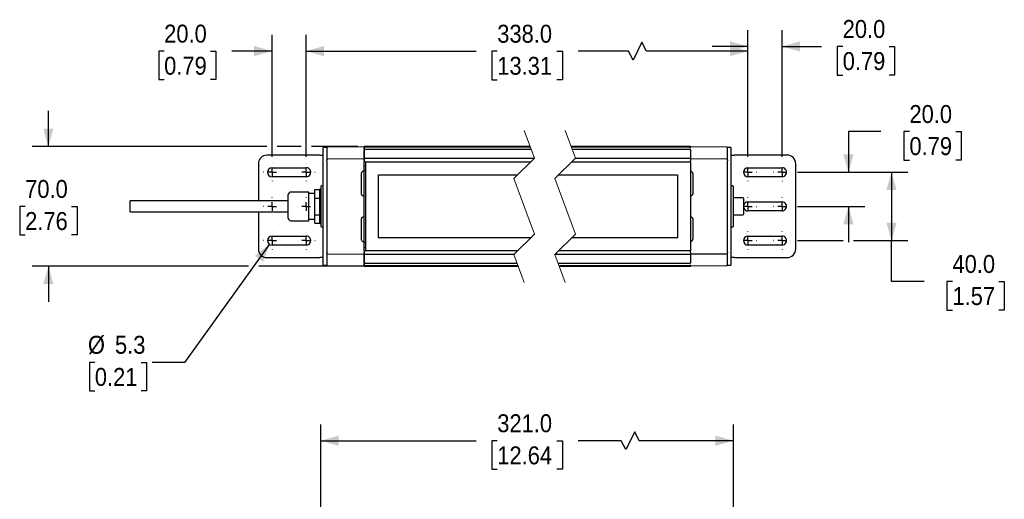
# Model space of a CAD drawing. Header units: millimetres. Extents: x 29 to 1295, y 0 to 786.
# Tile 2 of 4: x 177 to 753, y 505 to 786. Entities that reach past the tile are written whole.
import ezdxf

# ---------------------------------------------------------------- set-up
doc = ezdxf.new("R2010")
doc.units = ezdxf.units.MM
doc.header["$LTSCALE"] = 3
for name, pattern in [('SLD-Center', [19.05, 15.24, -1.27, 1.27, -1.27]), ('SLD-Dashed', [5.08, 2.54, 2.54]), ('SLD-Solid', [0])]:
    doc.linetypes.add(name, pattern=pattern)
doc.layers.add('CENTER', color=40, linetype='SLD-Center')
doc.layers.add('DIMENSIONS', color=140, linetype='SLD-Solid', lineweight=25)
doc.styles.add('SLDTEXTSTYLE0', font='GOTHIC.TTF', dxfattribs={"width": 0.913})
doc.dimstyles.new('SLDDIMSTYLE1', dxfattribs={"dimtxt": 10.5, "dimasz": 10.5, "dimexe": 0, "dimexo": 0.0625, "dimgap": 2.625, "dimtad": 0, "dimtih": 1, "dimtoh": 1, "dimdec": 1, "dimrnd": 1e-09, "dimzin": 4, "dimdsep": 46, "dimtxsty": 'SLDTEXTSTYLE0', "dimsah": 1, "dimcen": 0.09, "dimadec": 0, "dimazin": 1, "dimtfac": 1, "dimtdec": 1, "dimtofl": 0, "dimtmove": 0, "dimatfit": 3, "dimfxl": 0, "dimfrac": 2, "dimtolj": 1, "dimtzin": 12, "dimarcsym": 0})
doc.dimstyles.new('SLDDIMSTYLE2', dxfattribs={"dimtxt": 10.5, "dimasz": 10.5, "dimexe": 0, "dimexo": 0.0625, "dimgap": 2.625, "dimtad": 0, "dimtih": 1, "dimtoh": 1, "dimdec": 1, "dimrnd": 1e-09, "dimzin": 4, "dimdsep": 46, "dimtxsty": 'SLDTEXTSTYLE0', "dimsah": 1, "dimcen": 0.09, "dimadec": 0, "dimazin": 1, "dimtfac": 1, "dimtdec": 1, "dimtmove": 0, "dimatfit": 0, "dimfxl": 0, "dimfrac": 2, "dimtolj": 1, "dimtzin": 12, "dimarcsym": 0})
doc.dimstyles.new('SLDDIMSTYLE3', dxfattribs={"dimtxt": 10.5, "dimasz": 10.5, "dimexe": 0, "dimexo": 0.0625, "dimgap": 2.625, "dimtad": 0, "dimtih": 1, "dimtoh": 1, "dimdec": 1, "dimrnd": 1e-09, "dimzin": 12, "dimdsep": 46, "dimtxsty": 'SLDTEXTSTYLE0', "dimsah": 1, "dimcen": 0, "dimadec": 0, "dimazin": 3, "dimtfac": 1, "dimtdec": 1, "dimtofl": 0, "dimtmove": 0, "dimatfit": 3, "dimfxl": 0, "dimfrac": 2, "dimtolj": 1, "dimtzin": 12, "dimarcsym": 0})

# ---------------------------------------------------------------- blocks, each defined once
blk = doc.blocks.new('_D_7')
at = {"layer": 'DIMENSIONS'}
for p, q in [((352.8, 351.26), (352.8, 548.94)), ((594.43, 351.26), (594.43, 548.94)), ((536.65, 544.67), (531.4, 534.17)), ((539.27, 539.42), (536.65, 544.67)), ((352.8, 539.42), (443.75, 539.42)), ((456.16, 539.34), (452.96, 539.34)), ((452.96, 539.34), (452.96, 522.67)), ((491.07, 539.34), (494.27, 539.34)), ((494.27, 539.34), (494.27, 522.67)), ((528.77, 539.42), (503.48, 539.42)), ((531.4, 534.17), (528.77, 539.42)), ((594.43, 539.42), (539.27, 539.42)), ((452.96, 522.67), (456.16, 522.67)), ((494.27, 522.67), (491.07, 522.67))]:
    blk.add_line(p, q, dxfattribs=at)
for points in [[(352.8, 539.42), (363.3, 536.42), (363.3, 542.42)], [(594.43, 539.42), (583.93, 542.42), (583.93, 536.42)]]:
    blk.add_solid(points, dxfattribs=at)
at = {"layer": 'DIMENSIONS', "char_height": 10.5, "attachment_point": 1, "style": 'SLDTEXTSTYLE0'}
for s, insert in [('321.0', (456.16, 554.88)), ('12.64', (456.16, 536.08))]:
    blk.add_mtext(s, dxfattribs=dict(at, insert=insert))
blk = doc.blocks.new('_D_11')
at = {"layer": 'DIMENSIONS'}
for p, q in [((344.3, 705.65), (344.3, 777.1)), ((540.9, 772.82), (535.65, 762.32)), ((543.52, 767.57), (540.9, 772.82)), ((602.93, 705.66), (602.93, 777.1)), ((344.3, 767.57), (443.75, 767.57)), ((456.16, 767.49), (452.96, 767.49)), ((452.96, 767.49), (452.96, 750.83)), ((491.07, 767.49), (494.27, 767.49)), ((494.27, 767.49), (494.27, 750.83)), ((533.02, 767.57), (503.48, 767.57)), ((535.65, 762.32), (533.02, 767.57)), ((602.93, 767.57), (543.52, 767.57)), ((452.96, 750.83), (456.16, 750.83)), ((494.27, 750.83), (491.07, 750.83))]:
    blk.add_line(p, q, dxfattribs=at)
for points in [[(344.3, 767.57), (354.8, 764.57), (354.8, 770.57)], [(602.93, 767.57), (592.43, 770.57), (592.43, 764.57)]]:
    blk.add_solid(points, dxfattribs=at)
at = {"layer": 'DIMENSIONS', "char_height": 10.5, "attachment_point": 1, "style": 'SLDTEXTSTYLE0'}
for s, insert in [('338.0', (456.16, 783.04)), ('13.31', (456.16, 764.24))]:
    blk.add_mtext(s, dxfattribs=dict(at, insert=insert))
blk = doc.blocks.new('_D_12')
at = {"layer": 'DIMENSIONS'}
for p, q in [((324.3, 705.65), (324.3, 777.16)), ((344.3, 705.65), (344.3, 777.16)), ((261.11, 767.55), (257.91, 767.55)), ((257.91, 767.55), (257.91, 750.88)), ((288.26, 767.55), (291.46, 767.55)), ((291.46, 767.55), (291.46, 750.88)), ((324.3, 767.63), (300.67, 767.63)), ((344.3, 767.63), (365.3, 767.63)), ((257.91, 750.88), (261.11, 750.88)), ((291.46, 750.88), (288.26, 750.88))]:
    blk.add_line(p, q, dxfattribs=at)
for points in [[(324.3, 767.63), (313.8, 770.63), (313.8, 764.63)], [(344.3, 767.63), (354.8, 764.63), (354.8, 770.63)]]:
    blk.add_solid(points, dxfattribs=at)
at = {"layer": 'DIMENSIONS', "char_height": 10.5, "attachment_point": 1, "style": 'SLDTEXTSTYLE0'}
for s, insert in [('20.0', (261.11, 783.1)), ('0.79', (261.11, 764.29))]:
    blk.add_mtext(s, dxfattribs=dict(at, insert=insert))
blk = doc.blocks.new('_D_13')
at = {"layer": 'DIMENSIONS'}
for p, q in [((602.93, 705.66), (602.93, 779.88)), ((622.93, 705.66), (622.93, 779.88)), ((602.93, 770.36), (581.93, 770.36)), ((622.93, 770.36), (646.03, 770.36)), ((658.43, 770.28), (655.23, 770.28)), ((655.23, 770.28), (655.23, 753.61)), ((685.59, 770.28), (688.79, 770.28)), ((688.79, 770.28), (688.79, 753.61)), ((655.23, 753.61), (658.43, 753.61)), ((688.79, 753.61), (685.59, 753.61))]:
    blk.add_line(p, q, dxfattribs=at)
for points in [[(602.93, 770.36), (592.43, 773.36), (592.43, 767.36)], [(622.93, 770.36), (633.43, 767.36), (633.43, 773.36)]]:
    blk.add_solid(points, dxfattribs=at)
at = {"layer": 'DIMENSIONS', "char_height": 10.5, "attachment_point": 1, "style": 'SLDTEXTSTYLE0'}
for s, insert in [('20.0', (658.43, 785.82)), ('0.79', (658.43, 767.02))]:
    blk.add_mtext(s, dxfattribs=dict(at, insert=insert))
blk = doc.blocks.new('_D_14')
at = {"layer": 'DIMENSIONS'}
for p, q in [((680.83, 720.54), (661.78, 720.54)), ((661.78, 720.54), (661.78, 696.66)), ((697.5, 720.46), (694.3, 720.46)), ((694.3, 720.46), (694.3, 703.79)), ((724.65, 720.46), (727.85, 720.46)), ((727.85, 720.46), (727.85, 703.79)), ((694.3, 703.79), (697.5, 703.79)), ((727.85, 703.79), (724.65, 703.79)), ((631.93, 696.66), (671.31, 696.66)), ((631.93, 676.66), (671.31, 676.66)), ((661.78, 676.66), (661.78, 655.66))]:
    blk.add_line(p, q, dxfattribs=at)
for points in [[(661.78, 696.66), (664.78, 707.16), (658.78, 707.16)], [(661.78, 676.66), (658.78, 666.16), (664.78, 666.16)]]:
    blk.add_solid(points, dxfattribs=at)
at = {"layer": 'DIMENSIONS', "char_height": 10.5, "attachment_point": 1, "style": 'SLDTEXTSTYLE0'}
for s, insert in [('20.0', (697.5, 736)), ('0.79', (697.5, 717.2))]:
    blk.add_mtext(s, dxfattribs=dict(at, insert=insert))
blk = doc.blocks.new('_D_15')
at = {"layer": 'DIMENSIONS'}
for p, q in [((631.93, 696.66), (696.51, 696.66)), ((686.99, 696.66), (686.99, 656.66)), ((631.93, 656.66), (658.78, 656.66)), ((664.78, 656.66), (696.51, 656.66)), ((686.99, 632.71), (686.99, 656.66)), ((706.04, 632.71), (686.99, 632.71)), ((722.7, 632.63), (719.5, 632.63)), ((719.5, 632.63), (719.5, 615.96)), ((749.86, 632.63), (753.06, 632.63)), ((753.06, 632.63), (753.06, 615.96)), ((719.5, 615.96), (722.7, 615.96)), ((753.06, 615.96), (749.86, 615.96))]:
    blk.add_line(p, q, dxfattribs=at)
for points in [[(686.99, 696.66), (683.99, 686.16), (689.99, 686.16)], [(686.99, 656.66), (689.99, 667.16), (683.99, 667.16)]]:
    blk.add_solid(points, dxfattribs=at)
at = {"layer": 'DIMENSIONS', "char_height": 10.5, "attachment_point": 1, "style": 'SLDTEXTSTYLE0'}
for s, insert in [('40.0', (722.7, 648.17)), ('1.57', (722.7, 629.37))]:
    blk.add_mtext(s, dxfattribs=dict(at, insert=insert))
blk = doc.blocks.new('_D_16')
at = {"layer": 'DIMENSIONS'}
for p, q in [((193.3, 711.65), (193.3, 732.65)), ((321.3, 711.65), (183.77, 711.65)), ((341.3, 711.65), (327.3, 711.65)), ((374.49, 711.65), (347.3, 711.65)), ((179.72, 676.58), (176.52, 676.58)), ((176.52, 676.58), (176.52, 659.91)), ((206.88, 676.58), (210.08, 676.58)), ((210.08, 676.58), (210.08, 659.91)), ((176.52, 659.91), (179.72, 659.91)), ((210.08, 659.91), (206.88, 659.91)), ((310.55, 641.66), (183.77, 641.66)), ((193.3, 641.66), (193.3, 620.66)), ((374.49, 641.66), (316.55, 641.66))]:
    blk.add_line(p, q, dxfattribs=at)
for points in [[(193.3, 711.65), (196.3, 722.15), (190.3, 722.15)], [(193.3, 641.66), (190.3, 631.16), (196.3, 631.16)]]:
    blk.add_solid(points, dxfattribs=at)
at = {"layer": 'DIMENSIONS', "char_height": 10.5, "attachment_point": 1, "style": 'SLDTEXTSTYLE0'}
for s, insert in [('70.0', (179.72, 692.12)), ('2.76', (179.72, 673.32))]:
    blk.add_mtext(s, dxfattribs=dict(at, insert=insert))
blk = doc.blocks.new('_D_17')
at = {"layer": 'DIMENSIONS'}
for p, q in [((322.76, 654.5), (273.12, 585.3)), ((220.52, 585.3), (217.32, 585.3)), ((217.32, 585.3), (217.32, 568.63)), ((247.67, 585.3), (250.87, 585.3)), ((250.87, 585.3), (250.87, 568.63)), ((273.12, 585.3), (254.07, 585.3)), ((217.32, 568.63), (220.52, 568.63)), ((250.87, 568.63), (247.67, 568.63))]:
    blk.add_line(p, q, dxfattribs=at)
blk.add_solid([(322.76, 654.5), (314.2, 647.72), (319.07, 644.22)], dxfattribs=at)
at = {"layer": 'DIMENSIONS', "char_height": 10.5, "attachment_point": 1, "style": 'SLDTEXTSTYLE0'}
for s, insert in [('%%c', (216.48, 600.84)), ('5.3', (232.32, 600.84)), ('0.21', (220.52, 582.04))]:
    blk.add_mtext(s, dxfattribs=dict(at, insert=insert))
blk = doc.blocks.new('SW_CENTERMARKSYMBOL_4')
at = {"layer": 'CENTER', "color": 0}
for p, q in [((-5.08, 0), (-5.19, 0)), ((0, 0), (-2.54, 0)), ((0, 5.08), (0, 5.19)), ((0, 0), (0, 2.54)), ((0, 0), (0, -2.54)), ((0, 0), (2.54, 0)), ((5.08, 0), (5.19, 0)), ((0, -5.08), (0, -5.19))]:
    blk.add_line(p, q, dxfattribs=at)
blk = doc.blocks.new('SW_CENTERMARKSYMBOL_5')
at = {"layer": 'CENTER', "color": 0}
for p, q in [((-5.08, 0), (-5.19, 0)), ((0, 0), (-2.54, 0)), ((0, 5.08), (0, 5.19)), ((0, 0), (0, 2.54)), ((0, 0), (0, -2.54)), ((0, 0), (2.54, 0)), ((5.08, 0), (5.19, 0)), ((0, -5.08), (0, -5.19))]:
    blk.add_line(p, q, dxfattribs=at)
blk = doc.blocks.new('SW_CENTERMARKSYMBOL_6')
at = {"layer": 'CENTER', "color": 0}
for p, q in [((-5.08, 0), (-5.19, 0)), ((0, 0), (-2.54, 0)), ((0, 5.08), (0, 5.19)), ((0, 0), (0, 2.54)), ((0, 0), (0, -2.54)), ((0, 0), (2.54, 0)), ((5.08, 0), (5.19, 0)), ((0, -5.08), (0, -5.19))]:
    blk.add_line(p, q, dxfattribs=at)
blk = doc.blocks.new('SW_CENTERMARKSYMBOL_7')
at = {"layer": 'CENTER', "color": 0}
for p, q in [((-5.08, 0), (-5.19, 0)), ((0, 0), (-2.54, 0)), ((0, 5.08), (0, 5.19)), ((0, 0), (0, 2.54)), ((0, 0), (0, -2.54)), ((0, 0), (2.54, 0)), ((5.08, 0), (5.19, 0)), ((0, -5.08), (0, -5.19))]:
    blk.add_line(p, q, dxfattribs=at)
blk = doc.blocks.new('SW_CENTERMARKSYMBOL_8')
at = {"layer": 'CENTER', "color": 0}
for p, q in [((-5.08, 0), (-5.19, 0)), ((0, 0), (-2.54, 0)), ((0, 5.08), (0, 5.19)), ((0, 0), (0, 2.54)), ((0, 0), (0, -2.54)), ((0, 0), (2.54, 0)), ((5.08, 0), (5.19, 0)), ((0, -5.08), (0, -5.19))]:
    blk.add_line(p, q, dxfattribs=at)
blk = doc.blocks.new('SW_CENTERMARKSYMBOL_9')
at = {"layer": 'CENTER', "color": 0}
for p, q in [((-5.08, 0), (-5.19, 0)), ((0, 0), (-2.54, 0)), ((0, 5.08), (0, 5.19)), ((0, 0), (0, 2.54)), ((0, 0), (0, -2.54)), ((0, 0), (2.54, 0)), ((5.08, 0), (5.19, 0)), ((0, -5.08), (0, -5.19))]:
    blk.add_line(p, q, dxfattribs=at)
blk = doc.blocks.new('SW_CENTERMARKSYMBOL_10')
at = {"layer": 'CENTER', "color": 0}
for p, q in [((-5.08, 0), (-5.19, 0)), ((0, 0), (-2.54, 0)), ((0, 5.08), (0, 5.19)), ((0, 0), (0, 2.54)), ((0, 0), (0, -2.54)), ((0, 0), (2.54, 0)), ((5.08, 0), (5.19, 0)), ((0, -5.08), (0, -5.19))]:
    blk.add_line(p, q, dxfattribs=at)
blk = doc.blocks.new('SW_CENTERMARKSYMBOL_11')
at = {"layer": 'CENTER', "color": 0}
for p, q in [((-5.08, 0), (-5.19, 0)), ((0, 0), (-2.54, 0)), ((0, 5.08), (0, 5.19)), ((0, 0), (0, 2.54)), ((0, 0), (0, -2.54)), ((0, 0), (2.54, 0)), ((5.08, 0), (5.19, 0)), ((0, -5.08), (0, -5.19))]:
    blk.add_line(p, q, dxfattribs=at)
blk = doc.blocks.new('SW_CENTERMARKSYMBOL_12')
at = {"layer": 'CENTER', "color": 0}
for p, q in [((-5.08, 0), (-5.19, 0)), ((0, 0), (-2.54, 0)), ((0, 5.08), (0, 5.19)), ((0, 0), (0, 2.54)), ((0, 0), (0, -2.54)), ((0, 0), (2.54, 0)), ((5.08, 0), (5.19, 0)), ((0, -5.08), (0, -5.19))]:
    blk.add_line(p, q, dxfattribs=at)
blk = doc.blocks.new('SW_CENTERMARKSYMBOL_13')
at = {"layer": 'CENTER', "color": 0}
for p, q in [((-5.08, 0), (-5.19, 0)), ((0, 0), (-2.54, 0)), ((0, 5.08), (0, 5.19)), ((0, 0), (0, 2.54)), ((0, 0), (0, -2.54)), ((0, 0), (2.54, 0)), ((5.08, 0), (5.19, 0)), ((0, -5.08), (0, -5.19))]:
    blk.add_line(p, q, dxfattribs=at)
blk = doc.blocks.new('SW_CENTERMARKSYMBOL_14')
at = {"layer": 'CENTER', "color": 0}
for p, q in [((-5.08, 0), (-5.19, 0)), ((0, 0), (-2.54, 0)), ((0, 5.08), (0, 5.19)), ((0, 0), (0, 2.54)), ((0, 0), (0, -2.54)), ((0, 0), (2.54, 0)), ((5.08, 0), (5.19, 0)), ((0, -5.08), (0, -5.19))]:
    blk.add_line(p, q, dxfattribs=at)
blk = doc.blocks.new('SW_CENTERMARKSYMBOL_15')
at = {"layer": 'CENTER', "color": 0}
for p, q in [((-5.08, 0), (-5.19, 0)), ((0, 0), (-2.54, 0)), ((0, 5.08), (0, 5.19)), ((0, 0), (0, 2.54)), ((0, 0), (0, -2.54)), ((0, 0), (2.54, 0)), ((5.08, 0), (5.19, 0)), ((0, -5.08), (0, -5.19))]:
    blk.add_line(p, q, dxfattribs=at)

msp = doc.modelspace()

# ---------------------------------------------------------------- linework, layer by layer
at = {"color": 7, "linetype": 'SLD-Dashed', "lineweight": 18}
for p, q in [((471.95, 721.18), (477.95, 704.92)), ((495.95, 721.18), (501.95, 704.92)), ((477.95, 704.92), (465.95, 692.92)), ((501.95, 704.92), (489.95, 692.92)), ((465.95, 692.92), (477.95, 660.39)), ((489.95, 692.92), (501.95, 660.39)), ((477.95, 660.39), (465.95, 648.39)), ((501.95, 660.39), (489.95, 648.39)), ((465.95, 648.39), (471.95, 632.13)), ((489.95, 648.39), (495.95, 632.13))]:
    msp.add_line(p, q, dxfattribs=at)
for p, q in [((356.3, 711.1), (354.3, 711.1)), ((354.3, 709.64), (354.3, 711.1)), ((354.3, 690.05), (354.3, 709.64)), ((356.3, 710.83), (356.3, 704.88)), ((377.8, 711.56), (356.79, 711.37)), ((475.46, 711.66), (378.3, 711.66)), ((378.3, 711.66), (378.3, 711.65)), ((378.3, 711.65), (378.3, 711.27)), ((475.6, 711.27), (378.3, 711.27)), ((378.3, 711.27), (378.3, 711.26)), ((378.3, 711.26), (378.3, 711.02)), ((378.3, 711.02), (378.3, 710.29)), ((378.3, 710.11), (378.3, 710.7)), ((476.11, 709.89), (378.3, 709.89)), ((378.3, 709.89), (378.3, 709.86)), ((378.3, 709.86), (378.3, 705.52)), ((378.3, 705.03), (378.3, 709.68)), ((569.23, 711.66), (499.46, 711.66)), ((569.23, 711.27), (499.6, 711.27)), ((569.23, 709.89), (500.11, 709.89)), ((568.93, 710.25), (568.93, 709.89)), ((569.23, 711.65), (569.23, 711.66)), ((569.23, 711.5), (569.23, 711.65)), ((569.23, 711.26), (569.23, 711.27)), ((569.23, 711.02), (569.23, 711.26)), ((569.23, 710.8), (569.23, 711.02)), ((569.23, 709.86), (569.23, 709.89)), ((569.23, 709.86), (569.23, 705.52)), ((590.44, 711.38), (569.43, 711.56)), ((592.93, 711.11), (590.93, 711.11)), ((590.93, 704.88), (590.93, 710.83)), ((592.93, 711.11), (592.93, 709.64)), ((592.93, 709.64), (592.93, 690.05)), ((352.3, 706.65), (321.3, 706.65)), ((352.3, 706.65), (354.3, 706.65)), ((356.3, 704.88), (356.3, 703.86)), ((356.3, 703.4), (356.3, 703.86)), ((356.3, 703.4), (356.3, 649.91)), ((377.8, 704.55), (356.79, 704.36)), ((378.3, 705.52), (378.3, 704.66)), ((378.3, 704.05), (378.3, 705.03)), ((477.68, 704.66), (378.3, 704.66)), ((378.3, 704.66), (378.3, 703.41)), ((378.3, 703.4), (378.3, 704.05)), ((378.3, 703.41), (378.3, 702.91)), ((569.23, 704.66), (501.68, 704.66)), ((569.23, 705.52), (569.23, 704.66)), ((569.23, 704.66), (569.23, 703.41)), ((569.23, 702.91), (569.23, 703.41)), ((590.44, 704.37), (569.43, 704.55)), ((590.93, 703.87), (590.93, 704.88)), ((590.93, 703.87), (590.93, 703.4)), ((590.93, 649.92), (590.93, 703.4)), ((592.93, 706.66), (594.93, 706.66)), ((625.93, 706.66), (594.93, 706.66)), ((316.3, 701.65), (316.3, 679.9)), ((324.3, 699.3), (344.3, 699.3)), ((378.3, 702.91), (378.3, 702.66)), ((378.3, 650.66), (378.3, 702.66)), ((379.1, 702.66), (378.3, 702.66)), ((378.3, 700.66), (379.1, 700.66)), ((379.1, 697.66), (378.3, 697.66)), ((379.1, 702.66), (379.1, 650.66)), ((379.1, 702.66), (475.68, 702.66)), ((499.68, 702.66), (569.23, 702.66)), ((569.23, 702.68), (569.23, 702.91)), ((569.23, 702.66), (569.23, 650.66)), ((602.93, 699.31), (622.93, 699.31)), ((630.93, 651.66), (630.93, 701.66)), ((344.3, 694), (324.3, 694)), ((376.6, 684.22), (376.6, 695.55)), ((386.6, 695.16), (468.18, 695.16)), ((386.6, 658.16), (386.6, 695.16)), ((492.18, 695.16), (561.73, 695.16)), ((561.73, 695.16), (561.73, 658.16)), ((570.63, 695.56), (570.63, 684.24)), ((622.93, 694.01), (602.93, 694.01)), ((349.3, 681.56), (349.3, 686.47)), ((349.3, 686.47), (352.3, 686.47)), ((352.8, 686.65), (352.3, 686.65)), ((352.3, 666.65), (352.3, 686.65)), ((352.8, 688.15), (352.8, 665.15)), ((354.3, 688.65), (353.3, 688.65)), ((354.3, 686.58), (354.3, 690.05)), ((354.3, 666.73), (354.3, 686.58)), ((592.93, 690.05), (592.93, 686.59)), ((593.93, 688.66), (592.93, 688.66)), ((592.93, 686.59), (592.93, 666.73)), ((594.43, 665.16), (594.43, 688.16)), ((333.8, 676.65), (333.8, 683.53)), ((345.8, 685.03), (335.3, 685.03)), ((345.8, 676.65), (345.8, 685.03)), ((349.3, 684.15), (345.8, 684.15)), ((349.3, 681.56), (352.3, 681.56)), ((349.3, 671.75), (349.3, 681.56)), ((599.93, 681.66), (594.53, 681.66)), ((600.53, 672.26), (600.53, 681.06)), ((333.8, 679.9), (241.3, 679.9)), ((241.3, 673.4), (241.3, 679.9)), ((333.8, 669.78), (333.8, 676.65)), ((345.8, 668.28), (345.8, 676.65)), ((602.93, 679.31), (622.93, 679.31)), ((241.3, 673.4), (333.8, 673.4)), ((316.3, 673.4), (316.3, 651.65)), ((345.8, 669.15), (349.3, 669.15)), ((349.3, 671.75), (352.3, 671.75)), ((349.3, 666.84), (349.3, 671.75)), ((376.6, 657.75), (376.6, 669.07)), ((570.63, 669.09), (570.63, 657.76)), ((594.53, 671.66), (599.93, 671.66)), ((622.93, 674.01), (602.93, 674.01)), ((335.3, 668.28), (345.8, 668.28)), ((349.3, 666.84), (352.3, 666.84)), ((352.3, 666.65), (352.8, 666.65)), ((353.3, 664.65), (354.3, 664.65)), ((354.3, 663.26), (354.3, 666.73)), ((354.3, 643.67), (354.3, 663.26)), ((592.93, 666.73), (592.93, 663.26)), ((592.93, 664.66), (593.93, 664.66)), ((592.93, 663.26), (592.93, 643.67)), ((324.3, 659.3), (344.3, 659.3)), ((475.71, 658.16), (386.6, 658.16)), ((561.73, 658.16), (499.71, 658.16)), ((602.93, 659.31), (622.93, 659.31)), ((344.3, 654), (324.3, 654)), ((378.3, 655.66), (379.1, 655.66)), ((379.1, 652.66), (378.3, 652.66)), ((622.93, 654.01), (602.93, 654.01)), ((321.3, 646.65), (352.3, 646.65)), ((354.3, 646.65), (352.3, 646.65)), ((356.3, 649.44), (356.3, 649.91)), ((356.3, 649.44), (356.3, 648.43)), ((356.3, 648.43), (356.3, 642.48)), ((356.79, 648.95), (377.8, 648.76)), ((378.3, 650.66), (379.1, 650.66)), ((378.3, 650.66), (378.3, 650.41)), ((378.3, 650.41), (378.3, 649.91)), ((378.3, 649.26), (378.3, 649.91)), ((378.3, 649.91), (378.3, 648.66)), ((378.3, 648.28), (378.3, 649.26)), ((378.3, 648.66), (466.21, 648.66)), ((378.3, 648.66), (378.3, 647.79)), ((378.3, 643.63), (378.3, 648.28)), ((378.3, 647.79), (378.3, 643.46)), ((468.21, 650.66), (379.1, 650.66)), ((490.21, 648.66), (569.23, 648.66)), ((569.23, 650.66), (492.21, 650.66)), ((569.23, 650.41), (569.23, 650.63)), ((569.23, 649.91), (569.23, 650.41)), ((569.23, 649.91), (569.23, 648.66)), ((569.23, 648.66), (569.23, 647.79)), ((569.23, 647.79), (569.23, 643.46)), ((569.43, 648.77), (590.44, 648.95)), ((590.93, 649.92), (590.93, 649.45)), ((590.93, 648.43), (590.93, 649.45)), ((590.93, 642.49), (590.93, 648.43)), ((594.93, 646.66), (592.93, 646.66)), ((594.93, 646.66), (625.93, 646.66)), ((354.3, 642.2), (354.3, 643.67)), ((354.3, 642.2), (356.3, 642.2)), ((356.79, 641.93), (377.8, 641.75)), ((378.3, 643.46), (378.3, 643.42)), ((378.3, 643.42), (467.78, 643.42)), ((378.3, 642.3), (378.3, 643.25)), ((378.3, 643.02), (378.3, 642.29)), ((378.3, 642.29), (378.3, 642.05)), ((378.3, 642.05), (378.3, 642.04)), ((378.3, 642.04), (468.29, 642.04)), ((378.3, 642.04), (378.3, 641.66)), ((378.3, 641.66), (468.43, 641.66)), ((378.3, 641.66), (378.3, 641.66)), ((491.78, 643.42), (569.23, 643.42)), ((492.29, 642.04), (569.23, 642.04)), ((492.43, 641.66), (569.23, 641.66)), ((568.93, 643.42), (568.93, 643.07)), ((569.23, 643.42), (569.23, 643.46)), ((569.23, 642.29), (569.23, 642.51)), ((569.23, 642.05), (569.23, 642.29)), ((569.23, 642.04), (569.23, 642.05)), ((569.23, 641.66), (569.23, 641.82)), ((569.23, 641.66), (569.23, 641.66)), ((569.43, 641.75), (590.44, 641.94)), ((590.93, 642.21), (592.93, 642.21)), ((592.93, 643.67), (592.93, 642.21))]:
    msp.add_line(p, q)
for centre, radius, start, end in [((356.8, 710.88), 0.498, 90.49921, 180.00104), ((377.8, 711.06), 0.5, 1.21922, 89.99972), ((569.43, 711.06), 0.5, 89.99984, 113.56948), ((590.43, 710.88), 0.498, 359.99971, 89.50091), ((321.3, 701.65), 5, 89.99998, 179.99992), ((356.8, 703.86), 0.498, 90.49921, 180.00104), ((377.8, 704.05), 0.5, 1.21922, 89.99972), ((569.43, 704.05), 0.5, 90.00027, 113.56802), ((590.43, 703.87), 0.498, 0.00007, 89.50055), ((625.93, 701.66), 5, 359.99983, 90.00011), ((324.3, 696.65), 2.65, 90.00016, 269.99984), ((344.3, 696.65), 2.65, 269.99984, 90.00016), ((602.93, 696.66), 2.65, 90.00016, 269.99984), ((622.93, 696.66), 2.65, 269.99984, 90.00016), ((353.3, 688.15), 0.5, 90.0003, 179.99959), ((593.93, 688.16), 0.5, 0.00041, 90.00055), ((335.3, 683.53), 1.5, 89.99956, 180.0006), ((599.93, 681.06), 0.6, 0.00137, 89.99819), ((602.93, 676.66), 2.65, 204.03097, 270.00011), ((602.93, 676.66), 2.65, 89.99971, 154.99862), ((622.93, 676.66), 2.65, 269.99983, 90.00017), ((335.3, 669.78), 1.5, 179.9994, 270.00044), ((599.93, 672.26), 0.6, 270.00181, 359.99868), ((353.3, 665.15), 0.5, 180.00041, 269.9997), ((593.93, 665.16), 0.5, 269.99945, 359.99959), ((324.3, 656.65), 2.65, 90.00016, 269.99984), ((344.3, 656.65), 2.65, 269.99984, 90.00016), ((602.93, 656.66), 2.65, 90.00016, 269.99984), ((622.93, 656.66), 2.65, 269.99984, 90.00016), ((321.3, 651.65), 5, 180.00012, 269.99999), ((625.93, 651.66), 5, 269.99985, 0.00019), ((356.8, 649.44), 0.498, 179.9986, 269.50116), ((377.8, 649.26), 0.5, 270.00065, 358.78041), ((569.43, 649.27), 0.5, 246.43042, 270.00129), ((590.43, 649.45), 0.498, 270.49945, 359.99993), ((356.8, 642.43), 0.498, 179.99896, 269.50079), ((377.8, 642.25), 0.5, 270.00028, 358.78078), ((569.43, 642.25), 0.5, 246.43044, 270.00024), ((590.43, 642.44), 0.498, 270.49909, 0.00029)]:
    msp.add_arc(centre, radius, start, end)
for points, knots in [([(376.6, 695.55), (376.62, 695.75), (376.66, 696.15), (376.93, 696.69), (377.31, 697.16), (377.63, 697.4), (377.8, 697.52)], [0, 0, 0, 0, 0.24892, 0.49868, 0.742549, 1, 1, 1, 1]), ([(569.43, 697.53), (569.59, 697.41), (569.92, 697.17), (570.3, 696.7), (570.57, 696.16), (570.61, 695.76), (570.63, 695.56)], [0, 0, 0, 0, 0.25732, 0.501317, 0.751078, 1, 1, 1, 1]), ([(377.8, 682.69), (377.63, 682.74), (377.3, 682.86), (376.9, 683.22), (376.64, 683.7), (376.61, 684.05), (376.6, 684.22)], [0, 0, 0, 0, 0.250211, 0.500268, 0.750264, 1, 1, 1, 1]), ([(570.63, 684.24), (570.61, 684.06), (570.58, 683.71), (570.33, 683.24), (569.93, 682.87), (569.6, 682.76), (569.43, 682.7)], [0, 0, 0, 0, 0.249717, 0.499715, 0.74978, 1, 1, 1, 1]), ([(376.6, 669.07), (376.61, 669.25), (376.64, 669.6), (376.9, 670.07), (377.3, 670.44), (377.63, 670.55), (377.8, 670.61)], [0, 0, 0, 0, 0.249717, 0.499715, 0.74978, 1, 1, 1, 1]), ([(569.43, 670.62), (569.6, 670.57), (569.93, 670.45), (570.33, 670.09), (570.58, 669.61), (570.61, 669.26), (570.63, 669.09)], [0, 0, 0, 0, 0.250212, 0.500267, 0.750262, 1, 1, 1, 1]), ([(377.8, 655.78), (377.63, 655.9), (377.31, 656.14), (376.93, 656.61), (376.66, 657.15), (376.62, 657.55), (376.6, 657.75)], [0, 0, 0, 0, 0.2573225, 0.5013169, 0.7510783, 1, 1, 1, 1]), ([(570.63, 657.76), (570.61, 657.56), (570.57, 657.16), (570.3, 656.62), (569.92, 656.15), (569.59, 655.92), (569.43, 655.79)], [0, 0, 0, 0, 0.24892, 0.49868, 0.742549, 1, 1, 1, 1])]:
    msp.add_open_spline(points, degree=3, knots=knots)

# ---------------------------------------------------------------- block references
at = {"layer": 'CENTER'}
for name, p in [('SW_CENTERMARKSYMBOL_5', (324.3, 696.65)), ('SW_CENTERMARKSYMBOL_4', (344.3, 696.65)), ('SW_CENTERMARKSYMBOL_10', (602.93, 696.66)), ('SW_CENTERMARKSYMBOL_11', (622.93, 696.66)), ('SW_CENTERMARKSYMBOL_14', (324.3, 676.65)), ('SW_CENTERMARKSYMBOL_15', (344.3, 676.65)), ('SW_CENTERMARKSYMBOL_13', (602.93, 676.66)), ('SW_CENTERMARKSYMBOL_12', (622.93, 676.66)), ('SW_CENTERMARKSYMBOL_6', (324.3, 656.65)), ('SW_CENTERMARKSYMBOL_7', (344.3, 656.65)), ('SW_CENTERMARKSYMBOL_9', (602.93, 656.66)), ('SW_CENTERMARKSYMBOL_8', (622.93, 656.66))]:
    msp.add_blockref(name, p, dxfattribs=at)

# ---------------------------------------------------------------- dimensions: what is measured, and where the dimension line sits
at = {"layer": 'DIMENSIONS'}
for base, p1, p2, picture, middle in [((622.93, 770.36), (602.93, 701.85), (622.93, 701.85), '_D_13', (672.01, 770.36)), ((344.3, 767.63), (324.3, 701.84), (344.3, 701.84), '_D_12', (274.69, 767.63))]:
    dim = msp.add_linear_dim(base=base, p1=p1, p2=p2, dimstyle='SLDDIMSTYLE2', dxfattribs=at)
    dim.commit()
    dim.dimension.update_dxf_attribs({"geometry": picture, "text_midpoint": middle, "dimtype": 160})
for base, p1, p2, text, picture, middle in [((602.93, 767.57), (344.3, 701.84), (602.93, 701.85), '338.0', '_D_11', (473.61, 767.57)), ((594.43, 539.42), (352.8, 347.45), (594.43, 347.45), '321.0', '_D_7', (473.61, 539.42))]:
    dim = msp.add_linear_dim(base=base, p1=p1, p2=p2, text=text, dimstyle='SLDDIMSTYLE1', dxfattribs=at)
    dim.commit()
    dim.dimension.update_dxf_attribs({"geometry": picture, "text_midpoint": middle, "dimtype": 160})
for base, p1, p2, dimstyle, picture, middle in [((193.3, 641.66), (378.3, 711.65), (378.3, 641.66), 'SLDDIMSTYLE2', '_D_16', (193.3, 676.66)), ((661.78, 676.66), (628.12, 696.66), (628.12, 676.66), 'SLDDIMSTYLE2', '_D_14', (661.78, 720.54)), ((686.99, 656.66), (628.12, 696.66), (628.12, 656.66), 'SLDDIMSTYLE1', '_D_15', (686.99, 632.71))]:
    dim = msp.add_linear_dim(base=base, p1=p1, p2=p2, angle=90, dimstyle=dimstyle, dxfattribs=at)
    dim.commit()
    dim.dimension.update_dxf_attribs({"geometry": picture, "text_midpoint": middle, "dimtype": 160})
dim = msp.add_diameter_dim_2p(p1=(325.84, 658.81), p2=(322.76, 654.5), dimstyle='SLDDIMSTYLE3', dxfattribs=at)
dim.commit()
dim.dimension.update_dxf_attribs({"geometry": '_D_17', "text_midpoint": (234.1, 585.3), "dimtype": 163})

doc.saveas('drawing.dxf')
